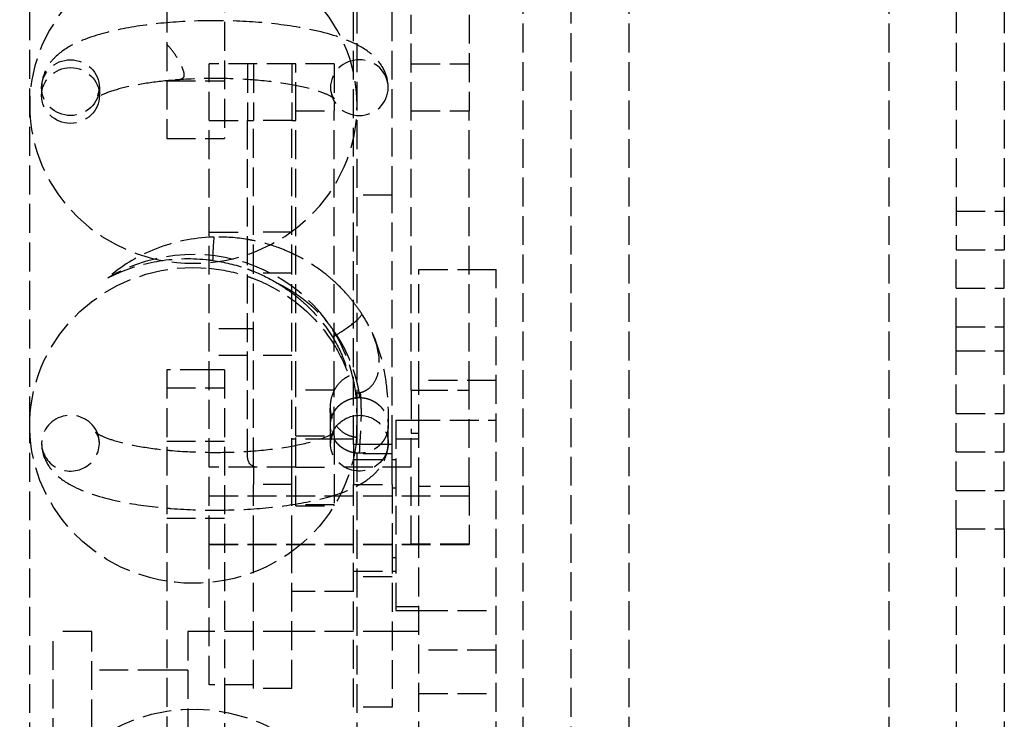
# Model space of a CAD drawing. Header units: millimetres. Extents: x -205 to 205, y -116 to 0.
# Tile 8 of 9: x 154 to 205, y -91 to -54. Entities that reach past the tile are written whole.
import ezdxf

# ---------------------------------------------------------------- set-up
doc = ezdxf.new("R2010")
doc.units = ezdxf.units.MM
doc.header["$LTSCALE"] = 10
doc.linetypes.add('ALLCAD_Strich', pattern=[0.2, 0.15, -0.05])
doc.layers.add('BESCH_KONT_sich_schn_ansi_2d', color=40, linetype='Continuous')

msp = doc.modelspace()

# ---------------------------------------------------------------- linework, layer by layer
at = {"layer": 'BESCH_KONT_sich_schn_ansi_2d', "linetype": 'ALLCAD_Strich', "extrusion": (0, 1, -2.22045e-16)}
for p, q in [((180, -26.458), (180, -116.458)), ((182.5, -116.458), (182.5, -26.458)), ((185.5, -26.458), (185.5, -116.458)), ((199, -26.458), (199, -116.458)), ((161.5, -27.43), (161.5, -60.428)), ((202.5, -33.458), (202.5, -66.208)), ((205, -33.458), (205, -66.208)), ((171.383, -74.984), (171.383, -35.52)), ((164.5, -36.377), (164.5, -60.428)), ((154.383, -75.33), (154.383, -50.77)), ((171.2, -63.371), (171.2, -53.364)), ((173.2, -63.371), (173.2, -53.364)), ((174.2, -59), (174.2, -54)), ((177.2, -54), (177.2, -59)), ((168.2, -56.556), (163.7, -56.556)), ((163.7, -59.5), (163.7, -56.556)), ((165.7, -56.556), (165.7, -59.5)), ((166, -56.556), (166, -59.5)), ((168, -56.556), (168, -59.5)), ((170.2, -56.556), (168.2, -56.556)), ((168.2, -59), (168.2, -56.556)), ((170.2, -56.556), (170.2, -59)), ((174.2, -56.556), (177.2, -56.556)), ((161.5, -57.428), (164.5, -57.428)), ((155, -57.79), (155, -58.198)), ((158, -57.79), (158, -58.198)), ((168.2, -59), (170.2, -59)), ((168.2, -73.5), (168.2, -59)), ((170.2, -73.5), (170.2, -59)), ((174.2, -59), (177.2, -59)), ((174.2, -73.5), (174.2, -59)), ((177.2, -73.5), (177.2, -59)), ((163.7, -59.5), (166, -59.5)), ((163.7, -77.5), (163.7, -59.5)), ((165.7, -77), (165.7, -59.5)), ((168, -59.5), (166, -59.5)), ((166, -67.431), (166, -59.5)), ((168, -59.5), (168.2, -59.5)), ((168, -67.431), (168, -59.5)), ((161.5, -60.428), (164.5, -60.428)), ((171.2, -76.3), (171.2, -63.371)), ((173.2, -63.371), (171.2, -63.371)), ((173.2, -76.3), (173.2, -63.371)), ((202.5, -64.208), (205, -64.208)), ((163.7, -65.3), (165.7, -65.3)), ((168, -65.3), (166, -65.3)), ((202.5, -70.208), (202.5, -66.208)), ((202.5, -66.208), (205, -66.208)), ((205, -70.208), (205, -66.208)), ((168, -67.431), (166, -67.431)), ((166, -77.458), (166, -67.431)), ((168, -77.5), (168, -67.431)), ((174.6, -67.24), (177.2, -67.24)), ((174.6, -73.5), (174.6, -67.24)), ((177.2, -67.24), (178.6, -67.24)), ((178.6, -92.206), (178.6, -67.24)), ((202.5, -68.208), (205, -68.208)), ((165.7, -70.316), (163.7, -70.316)), ((166, -70.316), (165.7, -70.316)), ((202.5, -71.458), (202.5, -70.208)), ((202.5, -70.208), (205, -70.208)), ((205, -71.458), (205, -70.208)), ((202.5, -76.708), (202.5, -71.458)), ((202.5, -71.458), (205, -71.458)), ((205, -76.708), (205, -71.458)), ((165.7, -71.7), (163.7, -71.7)), ((168, -71.7), (166, -71.7)), ((161.5, -72.439), (161.5, -92.412)), ((163.7, -72.439), (161.5, -72.439)), ((164.5, -72.439), (163.7, -72.439)), ((164.5, -72.439), (164.5, -88.801)), ((178.6, -73), (174.6, -73)), ((161.5, -73.381), (164.5, -73.381)), ((170.2, -73.5), (168.2, -73.5)), ((168.2, -75.864), (168.2, -73.5)), ((170.2, -75.864), (170.2, -73.5)), ((174.2, -73.5), (174.6, -73.5)), ((174.2, -73.5), (174.2, -75.74)), ((174.6, -75.74), (174.6, -73.5)), ((174.6, -73.5), (177.2, -73.5)), ((177.2, -78.5), (177.2, -73.5)), ((171.383, -98.259), (171.383, -74.984)), ((173.4, -75.05), (173.4, -77.5)), ((173.4, -75.05), (174.2, -75.05)), ((174.2, -75.05), (178.6, -75.05)), ((202.5, -74.708), (205, -74.708)), ((154.383, -98.259), (154.383, -75.33)), ((170, -76.253), (170, -75.33)), ((173, -76.253), (173, -75.33)), ((161.5, -76.15), (164.5, -76.15)), ((168.2, -76.05), (168, -76.05)), ((168.2, -79.456), (168.2, -75.864)), ((168.2, -75.864), (170.2, -75.864)), ((170.2, -76.05), (168.2, -76.05)), ((170.2, -75.864), (170.2, -79.456)), ((171.2, -76.05), (170.2, -76.05)), ((174.6, -76.045), (173.4, -76.045)), ((174.2, -81.5), (174.2, -75.74)), ((174.2, -75.74), (174.6, -75.74)), ((174.6, -78.5), (174.6, -75.74)), ((171.2, -76.3), (171.2, -77.5)), ((171.2, -76.3), (172.01, -76.3)), ((172.01, -76.3), (173.2, -76.3)), ((173.2, -77.5), (173.2, -76.3)), ((202.5, -76.708), (205, -76.708)), ((202.5, -80.708), (202.5, -76.708)), ((205, -80.708), (205, -76.708)), ((173.2, -76.8), (171.2, -76.8)), ((171.2, -77.1), (173.2, -77.1)), ((173.2, -77.1), (173.4, -77.1)), ((163.7, -81.5), (163.7, -77.5)), ((168.2, -77.5), (163.7, -77.5)), ((166, -77.458), (166, -77.5)), ((166, -77.5), (166, -78.4)), ((168, -78.4), (168, -77.5)), ((168.2, -77.5), (170.2, -77.5)), ((174.2, -77.5), (170.2, -77.5)), ((171.2, -77.5), (171.2, -78.4)), ((173.2, -78.4), (173.2, -77.5)), ((173.4, -77.5), (173.4, -81.513)), ((166, -81.513), (166, -78.4)), ((168, -78.4), (166, -78.4)), ((168, -81.513), (168, -78.4)), ((171.2, -81.513), (171.2, -78.4)), ((171.2, -78.4), (173.2, -78.4)), ((173.2, -78.4), (173.2, -81.513)), ((173.4, -78.584), (173.2, -78.584)), ((177.2, -78.5), (174.6, -78.5)), ((174.6, -81.513), (174.6, -78.5)), ((177.2, -78.5), (177.2, -81.5)), ((202.5, -78.708), (205, -78.708)), ((177.2, -79), (163.7, -79)), ((177.2, -79), (163.7, -79)), ((170.2, -79.456), (168.2, -79.456)), ((168.2, -79.5), (168.2, -79.456)), ((168.2, -79.5), (170.2, -79.5)), ((170.2, -79.5), (170.2, -79.456)), ((161.5, -80.15), (164.5, -80.15)), ((202.5, -80.708), (202.5, -116.458)), ((202.5, -80.708), (205, -80.708)), ((205, -80.708), (205, -116.458)), ((163.7, -81.513), (163.7, -81.5)), ((163.7, -81.5), (174.2, -81.5)), ((163.7, -88.801), (163.7, -81.513)), ((163.7, -81.513), (177.2, -81.513)), ((166, -89), (166, -81.513)), ((168, -89), (168, -81.513)), ((171.2, -89.97), (171.2, -81.513)), ((173.2, -81.513), (173.2, -89.97)), ((173.4, -81.513), (173.4, -84.95)), ((177.2, -81.5), (174.2, -81.5)), ((174.6, -92.206), (174.6, -81.513)), ((177.2, -81.5), (177.2, -81.513)), ((173.2, -82.194), (173.4, -82.194)), ((171.2, -82.9), (173.2, -82.9)), ((173.2, -83.2), (171.2, -83.2)), ((173.2, -82.9), (173.4, -82.9)), ((171.2, -83.95), (168, -83.95)), ((173.4, -84.733), (174.6, -84.733)), ((173.4, -84.95), (174.6, -84.95)), ((174.6, -84.95), (178.6, -84.95)), ((155.6, -98.029), (155.6, -86.037)), ((157.6, -86.037), (155.6, -86.037)), ((157.6, -95.069), (157.6, -86.037)), ((162.6, -86.037), (162.6, -98.037)), ((168, -86.037), (162.6, -86.037)), ((171.2, -86.037), (168, -86.037)), ((173.2, -86.037), (171.2, -86.037)), ((174.6, -86.037), (173.2, -86.037)), ((178.6, -87), (174.6, -87)), ((161.5, -88.037), (157.6, -88.037)), ((162.6, -88.037), (161.5, -88.037)), ((166, -88.801), (163.7, -88.801)), ((164.5, -88.801), (164.5, -92.412)), ((168, -89), (166, -89)), ((174.6, -89.252), (178.6, -89.252)), ((173.2, -89.97), (171.2, -89.97))]:
    msp.add_line(p, q, dxfattribs=at)
at = {"layer": 'BESCH_KONT_sich_schn_ansi_2d', "linetype": 'ALLCAD_Strich', "extrusion": (0, -2.22045e-16, -1)}
msp.add_arc((-166.2, -77), 0.5, 270, 0, dxfattribs=at)
for centre, major_axis, ratio, start_param, end_param in [((162.883, -58.713), (8.5, 0), 0.96462, -3.141592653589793, 3.141592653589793), ((164, -66.773), (0.028, 1.5), 0.066944, -1.564469, -0.619564), ((162.883, -75.33), (-8.5, 0), 0.96462, -1.407396, 1.667094), ((162.883, -75.33), (8.5, 0), 0.96462, -1.474499, -1.232964), ((162.883, -75.33), (8.5, 0), 0.96462, -1.232964, -1.195297), ((162.883, -75.33), (8.5, 0), 0.96462, -1.195297, -0.924754), ((162.883, -75.33), (8.5, 0), 0.96462, -0.924754, -0.894946), ((162.883, -75.33), (8.5, 0), 0.96462, -0.894946, -0.533849), ((162.883, -75.33), (8.5, 0), 0.96462, -0.533849, -0.317441), ((171.5, -76.253), (1.5, 0), 0.96462, -2.619278, -1.772154), ((171.5, -76.253), (1.5, 0), 0.96462, -1.772154, 0), ((171.5, -76.253), (1.5, 0), 0.96462, 0, 3.663907), ((162.883, -75.33), (8.5, 0), 0.96462, 0.074619, 1.734197), ((162.883, -98.259), (8.5, 0), 0.96462, -2.599813, 0.484682)]:
    msp.add_ellipse(centre, major_axis=major_axis, ratio=ratio, start_param=start_param, end_param=end_param, dxfattribs=at)
msp.add_ellipse((171.5, -57.79), major_axis=(1.5, 0), ratio=0.96462, dxfattribs=at)
at = {"layer": 'BESCH_KONT_sich_schn_ansi_2d', "linetype": 'ALLCAD_Strich'}
msp.add_ellipse((156.5, -57.79), major_axis=(1.5, 0), ratio=0.96462, dxfattribs=at)
for centre, major_axis, ratio, start_param, end_param in [((156.5, -58.198), (-1.5, 0), 0.96462, -3.141592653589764, 3.141592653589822), ((162.883, -74.658), (8.5, 0), 0.96463, 0.124519, 2.121762), ((170.361, -70.314), (1.267, 0.803), 0.156235, -0.950043, -0.1339), ((170.361, -70.314), (1.267, 0.803), 0.156235, -1.712686, -0.950043), ((170.361, -70.314), (1.267, 0.803), 0.156235, -1.866811, -1.796159), ((170.361, -70.314), (1.267, 0.803), 0.156235, -1.796159, -1.712686), ((156.5, -76.253), (1.5, 0), 0.96462, 0.342862, 3.141593), ((156.5, -76.253), (-1.5, 0), 0.96462, 0, 3.484455)]:
    msp.add_ellipse(centre, major_axis=major_axis, ratio=ratio, start_param=start_param, end_param=end_param, dxfattribs=at)
for points, knots in [([(173, -57.79), (173, -57.494), (172.931, -57.201), (172.693, -56.663), (172.516, -56.432), (172.016, -55.923), (171.671, -55.708), (170.599, -55.174), (169.775, -54.933), (168.04, -54.587), (167.176, -54.472), (165.41, -54.333), (164.514, -54.304), (162.74, -54.326), (161.864, -54.376), (160.192, -54.554), (159.399, -54.683), (157.922, -55.027), (157.254, -55.243), (156.324, -55.714), (156.003, -55.915), (155.541, -56.368), (155.382, -56.562), (155.104, -57.08), (155, -57.43), (155, -57.79)], [0, 0, 0, 0, 0.115997, 0.115997, 0.253326, 0.253326, 0.486969, 0.486969, 0.922617, 0.922617, 1.27982, 1.27982, 1.618584, 1.618584, 1.954276, 1.954276, 2.295685, 2.295685, 2.661361, 2.661361, 2.879031, 2.879031, 3.000828, 3.000828, 3.141593, 3.141593, 3.141593, 3.141593]), ([(161.5, -57.412), (161.622, -57.41), (161.733, -57.406), (161.952, -57.394), (162.068, -57.383), (162.232, -57.347), (162.287, -57.327), (162.365, -57.272), (162.388, -57.24), (162.415, -57.151), (162.411, -57.091), (162.377, -56.931), (162.333, -56.813), (162.188, -56.497), (162.081, -56.299), (161.818, -55.898), (161.671, -55.709), (161.5, -55.538)], [0.3958132, 0.3958132, 0.3958132, 0.3958132, 0.4267867, 0.4267867, 0.4641373, 0.4641373, 0.4903552, 0.4903552, 0.5145505, 0.5145505, 0.5462019, 0.5462019, 0.5906843, 0.5906843, 0.6449867, 0.6449867, 0.6959181, 0.6959181, 0.6959181, 0.6959181]), ([(161.5, -57.433), (160.97, -57.485), (160.469, -57.555), (159.562, -57.719), (159.156, -57.815), (158.48, -58.016), (158.21, -58.122), (157.881, -58.287), (157.802, -58.353), (157.809, -58.346), (157.857, -58.304), (157.957, -58.096), (158, -57.946), (158, -57.79)], [1.93172, 1.93172, 1.93172, 1.93172, 2.173694, 2.173694, 2.415669, 2.415669, 2.657644, 2.657644, 2.866749, 2.866749, 3.015582, 3.015582, 3.141593, 3.141593, 3.141593, 3.141593]), ([(170, -57.79), (170, -58.019), (170.094, -58.217), (170.19, -58.352), (170.206, -58.358), (170.158, -58.32), (170.083, -58.269), (169.814, -58.134), (169.591, -58.044), (168.977, -57.849), (168.559, -57.745), (167.557, -57.556), (166.959, -57.474), (165.66, -57.355), (164.954, -57.32), (163.524, -57.307), (162.8, -57.33), (162.049, -57.385), (161.988, -57.389), (161.928, -57.394)], [6.283185, 6.283185, 6.283185, 6.283185, 6.467987, 6.467987, 6.606246, 6.606246, 6.767189, 6.767189, 6.976311, 6.976311, 7.233066, 7.233066, 7.519588, 7.519588, 7.819655, 7.819655, 8.123829, 8.123829, 8.150691, 8.150691, 8.150691, 8.150691]), ([(163.7, -65.561), (162.693, -65.615), (161.702, -65.839), (159.916, -66.58), (159.124, -67.069), (158.433, -67.672)], [-4.941733, -4.941733, -4.941733, -4.941733, -4.146501, -4.146501, -3.410781, -3.410781, -3.410781, -3.410781]), ([(168, -66.394), (167.768, -66.285), (167.531, -66.187), (166.87, -65.944), (166.438, -65.822), (166, -65.732)], [-4.178942, -4.178942, -4.178942, -4.178942, -3.405009, -3.405009, -2.055795, -2.055795, -2.055795, -2.055795]), ([(158.433, -67.672), (158.561, -67.606), (158.697, -67.54), (159.554, -67.153), (160.329, -66.915), (161.979, -66.65), (162.842, -66.631), (163.7, -66.735)], [1.182457, 1.182457, 1.182457, 1.182457, 1.480384, 1.480384, 2.96446, 2.96446, 4.501221, 4.501221, 4.501221, 4.501221]), ([(163.9, -66.761), (164.488, -66.846), (165.069, -66.988), (165.654, -67.194), (165.677, -67.202), (165.7, -67.21)], [0, 0, 0, 0, 1.78806, 1.78806, 1.861605, 1.861605, 1.861605, 1.861605]), ([(170.2, -67.857), (170.056, -67.725), (169.907, -67.599), (169.272, -67.096), (168.752, -66.765), (168.2, -66.49)], [-6.865178, -6.865178, -6.865178, -6.865178, -6.269597, -6.269597, -4.403068, -4.403068, -4.403068, -4.403068]), ([(167.24, -67.939), (167.267, -67.952), (167.294, -67.966), (167.32, -67.979), (167.342, -67.99), (167.364, -68.001), (167.385, -68.012), (167.439, -68.039), (167.492, -68.067), (167.546, -68.095), (167.599, -68.124), (167.651, -68.153), (167.704, -68.183), (167.725, -68.195), (167.746, -68.207), (167.767, -68.219), (167.798, -68.237), (167.829, -68.256), (167.86, -68.274), (167.907, -68.303), (167.954, -68.331), (168, -68.36)], [0.4548251, 0.4548251, 0.4548251, 0.4548251, 0.4666714, 0.4666714, 0.4666714, 0.4761905, 0.4761905, 0.4761905, 0.5, 0.5, 0.5, 0.5238095, 0.5238095, 0.5238095, 0.5333286, 0.5333286, 0.5333286, 0.547619, 0.547619, 0.547619, 0.5692654, 0.5692654, 0.5692654, 0.5692654]), ([(171.2, -68.935), (171.067, -68.764), (170.927, -68.598), (170.597, -68.235), (170.403, -68.041), (170.2, -67.857)], [-8.36652, -8.36652, -8.36652, -8.36652, -7.701463, -7.701463, -6.865178, -6.865178, -6.865178, -6.865178]), ([(168, -68.36), (168.005, -68.363), (168.009, -68.366), (168.014, -68.369), (168.065, -68.401), (168.115, -68.434), (168.165, -68.468), (168.175, -68.474), (168.185, -68.481), (168.195, -68.488), (168.197, -68.489), (168.198, -68.49), (168.2, -68.491)], [0.56926542, 0.56926542, 0.56926542, 0.56926542, 0.57142857, 0.57142857, 0.57142857, 0.5952381, 0.5952381, 0.5952381, 0.59998633, 0.59998633, 0.59998633, 0.60071533, 0.60071533, 0.60071533, 0.60071533]), ([(168.2, -68.491), (168.238, -68.517), (168.277, -68.543), (168.315, -68.57), (168.364, -68.604), (168.413, -68.639), (168.461, -68.675), (168.51, -68.711), (168.558, -68.747), (168.605, -68.784), (168.653, -68.82), (168.7, -68.858), (168.747, -68.896), (168.793, -68.934), (168.84, -68.972), (168.885, -69.011), (168.922, -69.042), (168.958, -69.074), (168.994, -69.105), (169.003, -69.113), (169.012, -69.121), (169.021, -69.13), (169.066, -69.17), (169.11, -69.21), (169.154, -69.251), (169.198, -69.292), (169.241, -69.334), (169.284, -69.376), (169.309, -69.401), (169.335, -69.426), (169.36, -69.452), (169.377, -69.469), (169.394, -69.486), (169.411, -69.503), (169.452, -69.547), (169.494, -69.59), (169.534, -69.634), (169.575, -69.678), (169.615, -69.723), (169.655, -69.767), (169.67, -69.785), (169.686, -69.803), (169.702, -69.821), (169.725, -69.849), (169.749, -69.876), (169.772, -69.904), (169.81, -69.949), (169.848, -69.996), (169.886, -70.042), (169.923, -70.089), (169.96, -70.136), (169.996, -70.184), (170.003, -70.193), (170.01, -70.203), (170.017, -70.212), (170.046, -70.251), (170.075, -70.289), (170.103, -70.328), (170.136, -70.373), (170.168, -70.419), (170.2, -70.465)], [0.6007153, 0.6007153, 0.6007153, 0.6007153, 0.6190476, 0.6190476, 0.6190476, 0.6428571, 0.6428571, 0.6428571, 0.6666667, 0.6666667, 0.6666667, 0.6904762, 0.6904762, 0.6904762, 0.7142857, 0.7142857, 0.7142857, 0.7333073, 0.7333073, 0.7333073, 0.7380952, 0.7380952, 0.7380952, 0.7619048, 0.7619048, 0.7619048, 0.7857143, 0.7857143, 0.7857143, 0.7999727, 0.7999727, 0.7999727, 0.8095238, 0.8095238, 0.8095238, 0.8333333, 0.8333333, 0.8333333, 0.8571429, 0.8571429, 0.8571429, 0.8666425, 0.8666425, 0.8666425, 0.8809524, 0.8809524, 0.8809524, 0.9047619, 0.9047619, 0.9047619, 0.9285714, 0.9285714, 0.9285714, 0.9333178, 0.9333178, 0.9333178, 0.952381, 0.952381, 0.952381, 0.974767, 0.974767, 0.974767, 0.974767]), ([(168.2, -68.604), (168.422, -68.78), (168.634, -68.967), (169.325, -69.637), (169.752, -70.165), (170.111, -70.737)], [1.174463, 1.174463, 1.174463, 1.174463, 2.029897, 2.029897, 4.082008, 4.082008, 4.082008, 4.082008]), ([(171.634, -69.545), (171.507, -69.349), (171.373, -69.159), (171.22, -68.961), (171.21, -68.948), (171.2, -68.935)], [-9.1331146, -9.1331146, -9.1331146, -9.1331146, -8.4172778, -8.4172778, -8.3665205, -8.3665205, -8.3665205, -8.3665205]), ([(171.546, -73.62), (171.635, -73.603), (171.72, -73.573), (171.889, -73.49), (171.97, -73.435), (172.168, -73.259), (172.275, -73.117), (172.457, -72.74), (172.52, -72.493), (172.555, -71.854), (172.502, -71.408), (172.142, -70.409), (171.899, -69.955), (171.634, -69.545)], [-7.188668, -7.188668, -7.188668, -7.188668, -6.556993, -6.556993, -5.862976, -5.862976, -4.682772, -4.682772, -3.266363, -3.266363, -1.505044, -1.505044, -0.00008, -0.00008, -0.00008, -0.00008]), ([(170.2, -70.465), (170.202, -70.468), (170.204, -70.471), (170.206, -70.474), (170.24, -70.523), (170.273, -70.573), (170.306, -70.623)], [0.974767, 0.974767, 0.974767, 0.974767, 0.97619048, 0.97619048, 0.97619048, 1, 1, 1, 1]), ([(172.151, -70.483), (172.392, -71.018), (172.577, -71.586), (172.83, -72.672), (172.905, -73.206), (172.983, -74.109), (172.994, -74.5), (173.001, -75.034), (173, -75.216), (173, -75.33)], [0, 0, 0, 0, 1.760191, 1.760191, 3.491851, 3.491851, 5.092467, 5.092467, 6.390548, 6.390548, 6.390548, 6.390548]), ([(170.2, -70.883), (170.345, -71.13), (170.474, -71.389), (170.724, -71.98), (170.832, -72.305), (170.93, -72.661), (170.944, -72.716), (170.958, -72.771)], [0.172765, 0.172765, 0.172765, 0.172765, 1.038023, 1.038023, 2.135858, 2.135858, 2.344132, 2.344132, 2.344132, 2.344132]), ([(170.306, -70.623), (170.322, -70.647), (170.338, -70.672), (170.354, -70.696), (170.37, -70.721), (170.385, -70.746), (170.401, -70.77), (170.407, -70.78), (170.413, -70.789), (170.418, -70.799), (170.428, -70.814), (170.438, -70.83), (170.447, -70.846), (170.463, -70.871), (170.478, -70.896), (170.493, -70.922), (170.504, -70.941), (170.516, -70.96), (170.527, -70.98), (170.53, -70.986), (170.534, -70.992), (170.538, -70.999), (170.553, -71.025), (170.567, -71.05), (170.582, -71.076), (170.596, -71.102), (170.611, -71.128), (170.625, -71.155), (170.627, -71.158), (170.629, -71.162), (170.63, -71.165), (170.643, -71.188), (170.655, -71.211), (170.667, -71.233), (170.681, -71.26), (170.695, -71.286), (170.708, -71.313), (170.715, -71.327), (170.722, -71.34), (170.729, -71.354), (170.736, -71.367), (170.742, -71.38), (170.748, -71.393), (170.762, -71.42), (170.775, -71.446), (170.788, -71.473), (170.801, -71.5), (170.814, -71.527), (170.826, -71.554), (170.839, -71.581), (170.851, -71.608), (170.864, -71.635), (170.876, -71.662), (170.888, -71.689), (170.9, -71.716), (170.904, -71.725), (170.908, -71.734), (170.912, -71.743), (170.92, -71.761), (170.927, -71.779), (170.935, -71.797), (170.947, -71.824), (170.958, -71.851), (170.969, -71.878), (170.978, -71.898), (170.986, -71.918), (170.994, -71.939), (170.997, -71.945), (171, -71.952), (171.003, -71.959), (171.013, -71.986), (171.024, -72.013), (171.035, -72.039), (171.045, -72.066), (171.055, -72.093), (171.065, -72.12), (171.067, -72.125), (171.069, -72.13), (171.071, -72.135), (171.079, -72.156), (171.087, -72.178), (171.095, -72.199), (171.105, -72.226), (171.115, -72.252), (171.124, -72.278), (171.13, -72.295), (171.136, -72.312), (171.142, -72.329), (171.145, -72.338), (171.148, -72.347), (171.151, -72.357), (171.16, -72.383), (171.169, -72.409), (171.178, -72.434), (171.185, -72.457), (171.193, -72.479), (171.2, -72.502)], [0.00001, 0.00001, 0.00001, 0.00001, 0.02, 0.02, 0.02, 0.04, 0.04, 0.04, 0.0475519, 0.0475519, 0.0475519, 0.06, 0.06, 0.06, 0.08, 0.08, 0.08, 0.0950545, 0.0950545, 0.0950545, 0.1, 0.1, 0.1, 0.12, 0.12, 0.12, 0.14, 0.14, 0.14, 0.1426682, 0.1426682, 0.1426682, 0.16, 0.16, 0.16, 0.18, 0.18, 0.18, 0.1903921, 0.1903921, 0.1903921, 0.2, 0.2, 0.2, 0.22, 0.22, 0.22, 0.24, 0.24, 0.24, 0.26, 0.26, 0.26, 0.28, 0.28, 0.28, 0.286574, 0.286574, 0.286574, 0.3, 0.3, 0.3, 0.32, 0.32, 0.32, 0.3350308, 0.3350308, 0.3350308, 0.34, 0.34, 0.34, 0.36, 0.36, 0.36, 0.38, 0.38, 0.38, 0.3837503, 0.3837503, 0.3837503, 0.4, 0.4, 0.4, 0.42, 0.42, 0.42, 0.4327766, 0.4327766, 0.4327766, 0.44, 0.44, 0.44, 0.46, 0.46, 0.46, 0.4775185, 0.4775185, 0.4775185, 0.4775185]), ([(171.2, -72.502), (171.201, -72.505), (171.202, -72.508), (171.203, -72.511), (171.204, -72.514), (171.205, -72.516), (171.206, -72.519), (171.213, -72.542), (171.22, -72.564), (171.227, -72.587), (171.235, -72.612), (171.243, -72.636), (171.25, -72.661), (171.255, -72.676), (171.259, -72.69), (171.263, -72.705), (171.266, -72.715), (171.269, -72.724), (171.272, -72.734), (171.279, -72.758), (171.286, -72.782), (171.293, -72.806), (171.299, -72.829), (171.306, -72.853), (171.312, -72.876), (171.313, -72.879), (171.314, -72.881), (171.314, -72.884), (171.32, -72.904), (171.326, -72.925), (171.331, -72.945), (171.337, -72.967), (171.343, -72.99), (171.348, -73.012), (171.352, -73.026), (171.356, -73.04), (171.359, -73.054), (171.361, -73.062), (171.363, -73.069), (171.365, -73.077), (171.37, -73.098), (171.375, -73.119), (171.38, -73.14), (171.385, -73.161), (171.39, -73.182), (171.394, -73.202), (171.395, -73.206), (171.396, -73.21), (171.397, -73.214), (171.401, -73.23), (171.404, -73.246), (171.408, -73.261), (171.412, -73.281), (171.416, -73.3), (171.42, -73.319), (171.423, -73.334), (171.426, -73.348), (171.429, -73.363), (171.43, -73.367), (171.431, -73.37), (171.431, -73.374), (171.435, -73.392), (171.439, -73.41), (171.442, -73.427), (171.445, -73.444), (171.448, -73.461), (171.451, -73.478), (171.453, -73.485), (171.454, -73.492), (171.455, -73.498), (171.457, -73.508), (171.458, -73.517), (171.46, -73.527), (171.463, -73.543), (171.465, -73.558), (171.468, -73.573), (171.47, -73.588), (171.472, -73.603), (171.475, -73.617), (171.477, -73.632), (171.479, -73.645), (171.481, -73.659), (171.482, -73.672), (171.484, -73.686), (171.486, -73.698), (171.487, -73.707), (171.488, -73.716), (171.489, -73.724), (171.489, -73.728), (171.49, -73.731), (171.49, -73.735), (171.491, -73.747), (171.493, -73.759), (171.494, -73.77), (171.495, -73.781), (171.496, -73.791), (171.496, -73.802), (171.497, -73.805), (171.497, -73.809), (171.497, -73.812), (171.498, -73.819), (171.498, -73.825), (171.498, -73.831), (171.499, -73.841), (171.499, -73.85), (171.5, -73.858), (171.5, -73.867), (171.5, -73.875), (171.5, -73.883)], [0.4775185, 0.4775185, 0.4775185, 0.4775185, 0.48, 0.48, 0.48, 0.4821796, 0.4821796, 0.4821796, 0.5, 0.5, 0.5, 0.52, 0.52, 0.52, 0.5319897, 0.5319897, 0.5319897, 0.54, 0.54, 0.54, 0.56, 0.56, 0.56, 0.58, 0.58, 0.58, 0.5822437, 0.5822437, 0.5822437, 0.6, 0.6, 0.6, 0.62, 0.62, 0.62, 0.632978, 0.632978, 0.632978, 0.64, 0.64, 0.64, 0.66, 0.66, 0.66, 0.68, 0.68, 0.68, 0.6842162, 0.6842162, 0.6842162, 0.7, 0.7, 0.7, 0.72, 0.72, 0.72, 0.7359661, 0.7359661, 0.7359661, 0.74, 0.74, 0.74, 0.76, 0.76, 0.76, 0.78, 0.78, 0.78, 0.7881869, 0.7881869, 0.7881869, 0.8, 0.8, 0.8, 0.82, 0.82, 0.82, 0.84, 0.84, 0.84, 0.86, 0.86, 0.86, 0.88, 0.88, 0.88, 0.8938127, 0.8938127, 0.8938127, 0.9, 0.9, 0.9, 0.92, 0.92, 0.92, 0.94, 0.94, 0.94, 0.9469809, 0.9469809, 0.9469809, 0.96, 0.96, 0.96, 0.98, 0.98, 0.98, 1, 1, 1, 1]), ([(170.958, -72.771), (170.914, -72.79), (170.87, -72.811), (170.678, -72.919), (170.547, -73.032), (170.344, -73.265), (170.265, -73.382), (170.2, -73.505)], [0.316084, 0.316084, 0.316084, 0.316084, 0.462995, 0.462995, 0.982788, 0.982788, 1.410169, 1.410169, 1.410169, 1.410169]), ([(170.2, -73.505), (170.162, -73.578), (170.129, -73.653), (170.017, -73.958), (169.977, -74.202), (169.998, -74.667), (170.051, -74.886), (170.237, -75.272), (170.36, -75.438), (170.645, -75.689), (170.793, -75.781), (171.084, -75.896), (171.22, -75.928), (171.359, -75.941)], [1.410169, 1.410169, 1.410169, 1.410169, 1.660463, 1.660463, 2.412119, 2.412119, 3.101138, 3.101138, 3.730221, 3.730221, 4.254698, 4.254698, 4.673453, 4.673453, 4.673453, 4.673453]), ([(171.359, -75.941), (171.362, -75.874), (171.365, -75.803), (171.385, -75.26), (171.397, -74.679), (171.341, -73.895), (171.33, -73.768), (171.317, -73.64)], [2.001238, 2.001238, 2.001238, 2.001238, 2.366026, 2.366026, 4.685979, 4.685979, 5.124616, 5.124616, 5.124616, 5.124616]), ([(171.546, -73.62), (171.549, -73.662), (171.553, -73.704), (171.556, -73.745), (171.559, -73.788), (171.562, -73.831), (171.565, -73.873), (171.568, -73.915), (171.57, -73.958), (171.572, -74), (171.575, -74.042), (171.577, -74.084), (171.578, -74.125), (171.58, -74.167), (171.582, -74.209), (171.583, -74.25), (171.584, -74.291), (171.586, -74.332), (171.586, -74.373), (171.587, -74.376), (171.587, -74.38), (171.587, -74.384), (171.587, -74.421), (171.588, -74.458), (171.589, -74.494), (171.589, -74.534), (171.589, -74.574), (171.59, -74.614), (171.59, -74.653), (171.59, -74.693), (171.59, -74.732), (171.59, -74.739), (171.59, -74.747), (171.589, -74.754), (171.589, -74.785), (171.589, -74.817), (171.589, -74.848), (171.588, -74.886), (171.588, -74.924), (171.587, -74.961), (171.586, -74.999), (171.585, -75.036), (171.584, -75.073), (171.584, -75.083), (171.584, -75.094), (171.583, -75.104), (171.583, -75.13), (171.582, -75.156), (171.581, -75.182), (171.58, -75.218), (171.578, -75.254), (171.577, -75.289), (171.576, -75.324), (171.574, -75.359), (171.573, -75.393), (171.572, -75.406), (171.572, -75.419), (171.571, -75.431), (171.57, -75.453), (171.569, -75.474), (171.568, -75.495), (171.566, -75.528), (171.565, -75.561), (171.563, -75.593), (171.561, -75.626), (171.56, -75.658), (171.558, -75.689), (171.557, -75.704), (171.556, -75.718), (171.555, -75.732), (171.554, -75.749), (171.553, -75.766), (171.552, -75.782), (171.551, -75.812), (171.549, -75.842), (171.547, -75.872), (171.545, -75.901), (171.543, -75.93), (171.542, -75.958), (171.541, -75.974), (171.54, -75.99), (171.539, -76.005), (171.538, -76.018), (171.537, -76.03), (171.536, -76.042), (171.535, -76.069), (171.533, -76.096), (171.531, -76.122), (171.529, -76.148), (171.528, -76.174), (171.526, -76.199), (171.525, -76.216), (171.524, -76.232), (171.523, -76.248), (171.523, -76.256), (171.522, -76.264), (171.522, -76.272), (171.52, -76.296), (171.519, -76.32), (171.517, -76.343), (171.516, -76.365), (171.515, -76.388), (171.513, -76.409), (171.512, -76.426), (171.512, -76.442), (171.511, -76.459), (171.51, -76.463), (171.51, -76.468), (171.51, -76.472), (171.509, -76.493), (171.508, -76.513), (171.507, -76.532), (171.506, -76.551), (171.505, -76.57), (171.505, -76.588), (171.504, -76.604), (171.503, -76.62), (171.503, -76.635), (171.503, -76.637), (171.503, -76.639), (171.503, -76.641), (171.502, -76.658), (171.502, -76.674), (171.501, -76.69), (171.501, -76.706), (171.5, -76.721), (171.5, -76.735), (171.5, -76.75), (171.5, -76.764), (171.5, -76.777)], [0.4607642, 0.4607642, 0.4607642, 0.4607642, 0.4761905, 0.4761905, 0.4761905, 0.4920635, 0.4920635, 0.4920635, 0.5079365, 0.5079365, 0.5079365, 0.5238095, 0.5238095, 0.5238095, 0.5396825, 0.5396825, 0.5396825, 0.5555556, 0.5555556, 0.5555556, 0.5570065, 0.5570065, 0.5570065, 0.5714286, 0.5714286, 0.5714286, 0.5873016, 0.5873016, 0.5873016, 0.6031746, 0.6031746, 0.6031746, 0.6061964, 0.6061964, 0.6061964, 0.6190476, 0.6190476, 0.6190476, 0.6349206, 0.6349206, 0.6349206, 0.6507937, 0.6507937, 0.6507937, 0.655268, 0.655268, 0.655268, 0.6666667, 0.6666667, 0.6666667, 0.6825397, 0.6825397, 0.6825397, 0.6984127, 0.6984127, 0.6984127, 0.7043056, 0.7043056, 0.7043056, 0.7142857, 0.7142857, 0.7142857, 0.7301587, 0.7301587, 0.7301587, 0.7460317, 0.7460317, 0.7460317, 0.7533814, 0.7533814, 0.7533814, 0.7619048, 0.7619048, 0.7619048, 0.7777778, 0.7777778, 0.7777778, 0.7936508, 0.7936508, 0.7936508, 0.8025435, 0.8025435, 0.8025435, 0.8095238, 0.8095238, 0.8095238, 0.8253968, 0.8253968, 0.8253968, 0.8412698, 0.8412698, 0.8412698, 0.8518113, 0.8518113, 0.8518113, 0.8571429, 0.8571429, 0.8571429, 0.8730159, 0.8730159, 0.8730159, 0.8888889, 0.8888889, 0.8888889, 0.9011804, 0.9011804, 0.9011804, 0.9047619, 0.9047619, 0.9047619, 0.9206349, 0.9206349, 0.9206349, 0.9365079, 0.9365079, 0.9365079, 0.9506113, 0.9506113, 0.9506113, 0.952381, 0.952381, 0.952381, 0.968254, 0.968254, 0.968254, 0.984127, 0.984127, 0.984127, 1, 1, 1, 1]), ([(170.2, -74.608), (170.203, -74.603), (170.207, -74.597), (170.21, -74.592), (170.219, -74.577), (170.228, -74.562), (170.238, -74.548), (170.248, -74.533), (170.258, -74.519), (170.268, -74.505), (170.278, -74.491), (170.288, -74.477), (170.299, -74.463), (170.31, -74.449), (170.321, -74.436), (170.332, -74.422), (170.343, -74.409), (170.355, -74.396), (170.366, -74.383), (170.378, -74.37), (170.39, -74.357), (170.402, -74.344), (170.414, -74.332), (170.427, -74.319), (170.439, -74.307), (170.452, -74.295), (170.465, -74.283), (170.478, -74.271), (170.491, -74.259), (170.504, -74.248), (170.518, -74.237), (170.531, -74.225), (170.545, -74.214), (170.559, -74.204), (170.573, -74.193), (170.587, -74.182), (170.601, -74.172), (170.615, -74.162), (170.63, -74.151), (170.645, -74.142), (170.659, -74.132), (170.674, -74.122), (170.689, -74.113), (170.704, -74.104), (170.719, -74.095), (170.735, -74.086), (170.75, -74.077), (170.765, -74.068), (170.781, -74.06), (170.797, -74.052), (170.813, -74.044), (170.829, -74.036), (170.845, -74.029), (170.861, -74.021), (170.877, -74.014), (170.893, -74.007), (170.909, -74), (170.926, -73.993), (170.942, -73.987), (170.959, -73.98), (170.976, -73.974), (170.993, -73.968), (171.009, -73.963), (171.026, -73.957), (171.043, -73.952), (171.06, -73.947), (171.077, -73.942), (171.095, -73.937), (171.112, -73.932), (171.129, -73.928), (171.146, -73.924), (171.164, -73.92), (171.181, -73.916), (171.187, -73.915), (171.194, -73.914), (171.2, -73.912)], [0.3325159, 0.3325159, 0.3325159, 0.3325159, 0.3409091, 0.3409091, 0.3409091, 0.3636364, 0.3636364, 0.3636364, 0.3863636, 0.3863636, 0.3863636, 0.4090909, 0.4090909, 0.4090909, 0.4318182, 0.4318182, 0.4318182, 0.4545455, 0.4545455, 0.4545455, 0.4772727, 0.4772727, 0.4772727, 0.5, 0.5, 0.5, 0.5227273, 0.5227273, 0.5227273, 0.5454545, 0.5454545, 0.5454545, 0.5681818, 0.5681818, 0.5681818, 0.5909091, 0.5909091, 0.5909091, 0.6136364, 0.6136364, 0.6136364, 0.6363636, 0.6363636, 0.6363636, 0.6590909, 0.6590909, 0.6590909, 0.6818182, 0.6818182, 0.6818182, 0.7045455, 0.7045455, 0.7045455, 0.7272727, 0.7272727, 0.7272727, 0.75, 0.75, 0.75, 0.7727273, 0.7727273, 0.7727273, 0.7954545, 0.7954545, 0.7954545, 0.8181818, 0.8181818, 0.8181818, 0.8409091, 0.8409091, 0.8409091, 0.8636364, 0.8636364, 0.8636364, 0.8718116, 0.8718116, 0.8718116, 0.8718116]), ([(171.2, -73.912), (171.211, -73.91), (171.222, -73.908), (171.234, -73.906), (171.251, -73.903), (171.269, -73.9), (171.287, -73.898), (171.304, -73.896), (171.322, -73.893), (171.34, -73.892), (171.357, -73.89), (171.375, -73.888), (171.393, -73.887), (171.411, -73.886), (171.429, -73.885), (171.446, -73.884), (171.464, -73.884), (171.482, -73.883), (171.5, -73.883)], [0.8718116, 0.8718116, 0.8718116, 0.8718116, 0.8863636, 0.8863636, 0.8863636, 0.9090909, 0.9090909, 0.9090909, 0.9318182, 0.9318182, 0.9318182, 0.9545455, 0.9545455, 0.9545455, 0.9772727, 0.9772727, 0.9772727, 1, 1, 1, 1]), ([(171.5, -73.883), (171.518, -73.883), (171.536, -73.884), (171.554, -73.884), (171.571, -73.885), (171.589, -73.886), (171.607, -73.887), (171.625, -73.888), (171.643, -73.89), (171.66, -73.892), (171.678, -73.893), (171.696, -73.896), (171.713, -73.898), (171.731, -73.9), (171.749, -73.903), (171.766, -73.906), (171.784, -73.909), (171.801, -73.913), (171.819, -73.916), (171.836, -73.92), (171.854, -73.924), (171.871, -73.928), (171.888, -73.932), (171.905, -73.937), (171.923, -73.942), (171.94, -73.947), (171.957, -73.952), (171.974, -73.957), (171.991, -73.963), (172.007, -73.968), (172.024, -73.974), (172.041, -73.98), (172.058, -73.987), (172.074, -73.993), (172.091, -74), (172.107, -74.007), (172.123, -74.014), (172.139, -74.021), (172.155, -74.029), (172.171, -74.036), (172.187, -74.044), (172.203, -74.052), (172.219, -74.06), (172.235, -74.068), (172.25, -74.077), (172.265, -74.086), (172.281, -74.095), (172.296, -74.104), (172.311, -74.113), (172.326, -74.122), (172.341, -74.132), (172.355, -74.142), (172.37, -74.151), (172.385, -74.162), (172.399, -74.172), (172.413, -74.182), (172.427, -74.193), (172.441, -74.204), (172.455, -74.214), (172.469, -74.225), (172.482, -74.237), (172.496, -74.248), (172.509, -74.259), (172.522, -74.271), (172.535, -74.283), (172.548, -74.295), (172.561, -74.307), (172.573, -74.319), (172.586, -74.332), (172.598, -74.344), (172.61, -74.357), (172.622, -74.37), (172.634, -74.383), (172.645, -74.396), (172.657, -74.409), (172.668, -74.422), (172.679, -74.436), (172.69, -74.449), (172.701, -74.463), (172.712, -74.477), (172.722, -74.491), (172.732, -74.505), (172.742, -74.519), (172.752, -74.533), (172.762, -74.548), (172.772, -74.562), (172.781, -74.577), (172.79, -74.592), (172.799, -74.607), (172.808, -74.622), (172.817, -74.637), (172.825, -74.652), (172.833, -74.667), (172.841, -74.683), (172.849, -74.698), (172.857, -74.713), (172.864, -74.729), (172.872, -74.745), (172.879, -74.761), (172.886, -74.776), (172.893, -74.792), (172.899, -74.808), (172.905, -74.825), (172.912, -74.841), (172.918, -74.857), (172.923, -74.873), (172.929, -74.89), (172.934, -74.906), (172.939, -74.923), (172.944, -74.939), (172.949, -74.956), (172.953, -74.972), (172.958, -74.989), (172.962, -75.006), (172.966, -75.023), (172.97, -75.039), (172.973, -75.056), (172.976, -75.073), (172.979, -75.09), (172.982, -75.107), (172.985, -75.124), (172.987, -75.141), (172.989, -75.158), (172.991, -75.176), (172.993, -75.193), (172.995, -75.21), (172.996, -75.227), (172.997, -75.244), (172.998, -75.261), (172.999, -75.279), (172.999, -75.285), (172.999, -75.29), (173, -75.296), (173, -75.308), (173, -75.319), (173, -75.33)], [0, 0, 0, 0, 0.022727, 0.022727, 0.022727, 0.045455, 0.045455, 0.045455, 0.068182, 0.068182, 0.068182, 0.090909, 0.090909, 0.090909, 0.113636, 0.113636, 0.113636, 0.136364, 0.136364, 0.136364, 0.159091, 0.159091, 0.159091, 0.181818, 0.181818, 0.181818, 0.204545, 0.204545, 0.204545, 0.227273, 0.227273, 0.227273, 0.25, 0.25, 0.25, 0.272727, 0.272727, 0.272727, 0.295455, 0.295455, 0.295455, 0.318182, 0.318182, 0.318182, 0.340909, 0.340909, 0.340909, 0.363636, 0.363636, 0.363636, 0.386364, 0.386364, 0.386364, 0.409091, 0.409091, 0.409091, 0.431818, 0.431818, 0.431818, 0.454545, 0.454545, 0.454545, 0.477273, 0.477273, 0.477273, 0.5, 0.5, 0.5, 0.522727, 0.522727, 0.522727, 0.545455, 0.545455, 0.545455, 0.568182, 0.568182, 0.568182, 0.590909, 0.590909, 0.590909, 0.613636, 0.613636, 0.613636, 0.636364, 0.636364, 0.636364, 0.659091, 0.659091, 0.659091, 0.681818, 0.681818, 0.681818, 0.704545, 0.704545, 0.704545, 0.727273, 0.727273, 0.727273, 0.75, 0.75, 0.75, 0.772727, 0.772727, 0.772727, 0.795455, 0.795455, 0.795455, 0.818182, 0.818182, 0.818182, 0.840909, 0.840909, 0.840909, 0.863636, 0.863636, 0.863636, 0.886364, 0.886364, 0.886364, 0.909091, 0.909091, 0.909091, 0.931818, 0.931818, 0.931818, 0.954545, 0.954545, 0.954545, 0.977273, 0.977273, 0.977273, 0.985163, 0.985163, 0.985163, 1, 1, 1, 1]), ([(170, -75.33), (170, -75.184), (170.002, -74.947), (169.993, -74.574), (169.99, -74.506), (169.988, -74.435)], [0.000435, 0.000435, 0.000435, 0.000435, 1.648804, 1.648804, 1.996847, 1.996847, 1.996847, 1.996847]), ([(170, -75.33), (170, -75.32), (170, -75.31), (170, -75.3), (170, -75.293), (170.001, -75.286), (170.001, -75.279), (170.002, -75.261), (170.003, -75.244), (170.004, -75.227), (170.005, -75.21), (170.007, -75.193), (170.009, -75.176), (170.011, -75.158), (170.013, -75.141), (170.015, -75.124), (170.018, -75.107), (170.021, -75.09), (170.024, -75.073), (170.027, -75.056), (170.03, -75.039), (170.034, -75.023), (170.038, -75.006), (170.042, -74.989), (170.047, -74.972), (170.051, -74.956), (170.056, -74.939), (170.061, -74.923), (170.066, -74.906), (170.071, -74.89), (170.077, -74.873), (170.082, -74.857), (170.088, -74.841), (170.095, -74.825), (170.101, -74.808), (170.107, -74.792), (170.114, -74.776), (170.121, -74.761), (170.128, -74.745), (170.136, -74.729), (170.143, -74.713), (170.151, -74.698), (170.159, -74.683), (170.167, -74.667), (170.175, -74.652), (170.183, -74.637), (170.189, -74.627), (170.194, -74.618), (170.2, -74.608)], [0, 0, 0, 0, 0.0131657, 0.0131657, 0.0131657, 0.0227273, 0.0227273, 0.0227273, 0.0454545, 0.0454545, 0.0454545, 0.0681818, 0.0681818, 0.0681818, 0.0909091, 0.0909091, 0.0909091, 0.1136364, 0.1136364, 0.1136364, 0.1363636, 0.1363636, 0.1363636, 0.1590909, 0.1590909, 0.1590909, 0.1818182, 0.1818182, 0.1818182, 0.2045455, 0.2045455, 0.2045455, 0.2272727, 0.2272727, 0.2272727, 0.25, 0.25, 0.25, 0.2727273, 0.2727273, 0.2727273, 0.2954545, 0.2954545, 0.2954545, 0.3181818, 0.3181818, 0.3181818, 0.3325159, 0.3325159, 0.3325159, 0.3325159]), ([(161.5, -76.61), (161.558, -76.616), (161.617, -76.622), (162.34, -76.688), (163.046, -76.723), (164.476, -76.736), (165.2, -76.713), (166.575, -76.613), (167.225, -76.535), (168.363, -76.343), (168.857, -76.228), (169.602, -75.999), (169.875, -75.883), (170.157, -75.729), (170.21, -75.677), (170.175, -75.714), (170.119, -75.773), (170.03, -75.992), (170, -76.121), (170, -76.253)], [4.351466, 4.351466, 4.351466, 4.351466, 4.377996, 4.377996, 4.678062, 4.678062, 4.982236, 4.982236, 5.283829, 5.283829, 5.573733, 5.573733, 5.833185, 5.833185, 6.032351, 6.032351, 6.176466, 6.176466, 6.283185, 6.283185, 6.283185, 6.283185]), ([(171.5, -76.777), (171.482, -76.777), (171.464, -76.777), (171.446, -76.776), (171.429, -76.776), (171.411, -76.775), (171.393, -76.773), (171.375, -76.772), (171.357, -76.771), (171.34, -76.769), (171.322, -76.767), (171.304, -76.765), (171.287, -76.762), (171.269, -76.76), (171.251, -76.757), (171.234, -76.754), (171.216, -76.751), (171.199, -76.748), (171.181, -76.744), (171.164, -76.74), (171.146, -76.736), (171.129, -76.732), (171.112, -76.728), (171.095, -76.723), (171.077, -76.718), (171.06, -76.714), (171.043, -76.709), (171.026, -76.703), (171.009, -76.698), (170.993, -76.692), (170.976, -76.686), (170.959, -76.68), (170.942, -76.674), (170.926, -76.667), (170.909, -76.66), (170.893, -76.654), (170.877, -76.646), (170.861, -76.639), (170.845, -76.632), (170.829, -76.624), (170.813, -76.616), (170.797, -76.608), (170.781, -76.6), (170.765, -76.592), (170.75, -76.583), (170.735, -76.575), (170.719, -76.566), (170.704, -76.557), (170.689, -76.547), (170.674, -76.538), (170.659, -76.529), (170.645, -76.519), (170.63, -76.509), (170.615, -76.499), (170.601, -76.489), (170.587, -76.478), (170.573, -76.468), (170.559, -76.457), (170.545, -76.446), (170.531, -76.435), (170.518, -76.424), (170.504, -76.412), (170.491, -76.401), (170.478, -76.389), (170.465, -76.377), (170.452, -76.365), (170.439, -76.353), (170.427, -76.341), (170.414, -76.329), (170.402, -76.316), (170.39, -76.304), (170.378, -76.291), (170.366, -76.278), (170.355, -76.265), (170.343, -76.251), (170.332, -76.238), (170.321, -76.225), (170.31, -76.211), (170.299, -76.197), (170.288, -76.184), (170.278, -76.17), (170.268, -76.155), (170.258, -76.141), (170.248, -76.127), (170.238, -76.112), (170.228, -76.098), (170.219, -76.083), (170.21, -76.069), (170.201, -76.054), (170.192, -76.039), (170.183, -76.024), (170.175, -76.009), (170.167, -75.993), (170.159, -75.978), (170.151, -75.962), (170.143, -75.947), (170.136, -75.931), (170.128, -75.916), (170.121, -75.9), (170.114, -75.884), (170.107, -75.868), (170.101, -75.852), (170.095, -75.836), (170.088, -75.82), (170.082, -75.803), (170.077, -75.787), (170.071, -75.771), (170.066, -75.754), (170.061, -75.738), (170.056, -75.721), (170.051, -75.705), (170.047, -75.688), (170.042, -75.671), (170.038, -75.655), (170.034, -75.638), (170.03, -75.621), (170.027, -75.604), (170.024, -75.587), (170.021, -75.57), (170.018, -75.553), (170.015, -75.536), (170.013, -75.519), (170.011, -75.502), (170.009, -75.485), (170.007, -75.468), (170.005, -75.451), (170.004, -75.433), (170.003, -75.416), (170.002, -75.399), (170.001, -75.382), (170, -75.365), (170, -75.347), (170, -75.33)], [0, 0, 0, 0, 0.022727, 0.022727, 0.022727, 0.045455, 0.045455, 0.045455, 0.068182, 0.068182, 0.068182, 0.090909, 0.090909, 0.090909, 0.113636, 0.113636, 0.113636, 0.136364, 0.136364, 0.136364, 0.159091, 0.159091, 0.159091, 0.181818, 0.181818, 0.181818, 0.204545, 0.204545, 0.204545, 0.227273, 0.227273, 0.227273, 0.25, 0.25, 0.25, 0.272727, 0.272727, 0.272727, 0.295455, 0.295455, 0.295455, 0.318182, 0.318182, 0.318182, 0.340909, 0.340909, 0.340909, 0.363636, 0.363636, 0.363636, 0.386364, 0.386364, 0.386364, 0.409091, 0.409091, 0.409091, 0.431818, 0.431818, 0.431818, 0.454545, 0.454545, 0.454545, 0.477273, 0.477273, 0.477273, 0.5, 0.5, 0.5, 0.522727, 0.522727, 0.522727, 0.545455, 0.545455, 0.545455, 0.568182, 0.568182, 0.568182, 0.590909, 0.590909, 0.590909, 0.613636, 0.613636, 0.613636, 0.636364, 0.636364, 0.636364, 0.659091, 0.659091, 0.659091, 0.681818, 0.681818, 0.681818, 0.704545, 0.704545, 0.704545, 0.727273, 0.727273, 0.727273, 0.75, 0.75, 0.75, 0.772727, 0.772727, 0.772727, 0.795455, 0.795455, 0.795455, 0.818182, 0.818182, 0.818182, 0.840909, 0.840909, 0.840909, 0.863636, 0.863636, 0.863636, 0.886364, 0.886364, 0.886364, 0.909091, 0.909091, 0.909091, 0.931818, 0.931818, 0.931818, 0.954545, 0.954545, 0.954545, 0.977273, 0.977273, 0.977273, 1, 1, 1, 1]), ([(173, -75.33), (173, -75.347), (173, -75.365), (172.999, -75.382), (172.998, -75.399), (172.997, -75.416), (172.996, -75.433), (172.995, -75.451), (172.993, -75.468), (172.991, -75.485), (172.989, -75.502), (172.987, -75.519), (172.985, -75.536), (172.982, -75.553), (172.979, -75.57), (172.976, -75.587), (172.973, -75.604), (172.97, -75.621), (172.966, -75.638), (172.962, -75.655), (172.958, -75.671), (172.953, -75.688), (172.949, -75.705), (172.944, -75.721), (172.939, -75.738), (172.934, -75.754), (172.929, -75.771), (172.923, -75.787), (172.918, -75.803), (172.912, -75.82), (172.905, -75.836), (172.899, -75.852), (172.893, -75.868), (172.886, -75.884), (172.879, -75.9), (172.872, -75.916), (172.864, -75.931), (172.857, -75.947), (172.849, -75.962), (172.841, -75.978), (172.833, -75.993), (172.825, -76.009), (172.817, -76.024), (172.808, -76.039), (172.799, -76.054), (172.79, -76.069), (172.781, -76.083), (172.772, -76.098), (172.762, -76.112), (172.752, -76.127), (172.742, -76.141), (172.732, -76.155), (172.722, -76.17), (172.712, -76.184), (172.701, -76.197), (172.69, -76.211), (172.679, -76.225), (172.668, -76.238), (172.657, -76.251), (172.645, -76.265), (172.634, -76.278), (172.622, -76.291), (172.61, -76.304), (172.598, -76.316), (172.586, -76.329), (172.573, -76.341), (172.561, -76.353), (172.548, -76.365), (172.535, -76.377), (172.522, -76.389), (172.509, -76.401), (172.496, -76.412), (172.482, -76.424), (172.469, -76.435), (172.455, -76.446), (172.441, -76.457), (172.427, -76.468), (172.413, -76.478), (172.399, -76.489), (172.385, -76.499), (172.37, -76.509), (172.355, -76.519), (172.341, -76.529), (172.326, -76.538), (172.311, -76.547), (172.296, -76.557), (172.281, -76.566), (172.265, -76.575), (172.25, -76.583), (172.235, -76.592), (172.219, -76.6), (172.203, -76.608), (172.187, -76.616), (172.171, -76.624), (172.155, -76.632), (172.139, -76.639), (172.123, -76.646), (172.107, -76.654), (172.091, -76.66), (172.074, -76.667), (172.058, -76.674), (172.041, -76.68), (172.024, -76.686), (172.007, -76.692), (171.991, -76.698), (171.974, -76.703), (171.957, -76.709), (171.94, -76.714), (171.923, -76.718), (171.905, -76.723), (171.888, -76.728), (171.871, -76.732), (171.854, -76.736), (171.836, -76.74), (171.819, -76.744), (171.801, -76.748), (171.784, -76.751), (171.766, -76.754), (171.749, -76.757), (171.731, -76.76), (171.713, -76.762), (171.696, -76.765), (171.678, -76.767), (171.66, -76.769), (171.643, -76.771), (171.625, -76.772), (171.607, -76.773), (171.589, -76.775), (171.571, -76.776), (171.554, -76.776), (171.536, -76.777), (171.518, -76.777), (171.5, -76.777)], [0, 0, 0, 0, 0.022727, 0.022727, 0.022727, 0.045455, 0.045455, 0.045455, 0.068182, 0.068182, 0.068182, 0.090909, 0.090909, 0.090909, 0.113636, 0.113636, 0.113636, 0.136364, 0.136364, 0.136364, 0.159091, 0.159091, 0.159091, 0.181818, 0.181818, 0.181818, 0.204545, 0.204545, 0.204545, 0.227273, 0.227273, 0.227273, 0.25, 0.25, 0.25, 0.272727, 0.272727, 0.272727, 0.295455, 0.295455, 0.295455, 0.318182, 0.318182, 0.318182, 0.340909, 0.340909, 0.340909, 0.363636, 0.363636, 0.363636, 0.386364, 0.386364, 0.386364, 0.409091, 0.409091, 0.409091, 0.431818, 0.431818, 0.431818, 0.454545, 0.454545, 0.454545, 0.477273, 0.477273, 0.477273, 0.5, 0.5, 0.5, 0.522727, 0.522727, 0.522727, 0.545455, 0.545455, 0.545455, 0.568182, 0.568182, 0.568182, 0.590909, 0.590909, 0.590909, 0.613636, 0.613636, 0.613636, 0.636364, 0.636364, 0.636364, 0.659091, 0.659091, 0.659091, 0.681818, 0.681818, 0.681818, 0.704545, 0.704545, 0.704545, 0.727273, 0.727273, 0.727273, 0.75, 0.75, 0.75, 0.772727, 0.772727, 0.772727, 0.795455, 0.795455, 0.795455, 0.818182, 0.818182, 0.818182, 0.840909, 0.840909, 0.840909, 0.863636, 0.863636, 0.863636, 0.886364, 0.886364, 0.886364, 0.909091, 0.909091, 0.909091, 0.931818, 0.931818, 0.931818, 0.954545, 0.954545, 0.954545, 0.977273, 0.977273, 0.977273, 1, 1, 1, 1]), ([(157.806, -75.694), (157.806, -75.694), (157.809, -75.697), (157.842, -75.722), (157.917, -75.773), (158.186, -75.909), (158.409, -75.999), (159.023, -76.194), (159.441, -76.298), (160.394, -76.477), (160.93, -76.553), (161.5, -76.61)], [3.4216798, 3.4216798, 3.4216798, 3.4216798, 3.4646532, 3.4646532, 3.6255968, 3.6255968, 3.8347182, 3.8347182, 4.0914729, 4.0914729, 4.3514655, 4.3514655, 4.3514655, 4.3514655]), ([(158, -76.253), (158, -76.024), (157.906, -75.826), (157.823, -75.709), (157.806, -75.694), (157.806, -75.694)], [3.1415927, 3.1415927, 3.1415927, 3.1415927, 3.3263942, 3.3263942, 3.4216798, 3.4216798, 3.4216798, 3.4216798]), ([(155, -76.253), (155, -76.549), (155.069, -76.841), (155.307, -77.38), (155.484, -77.611), (155.984, -78.12), (156.329, -78.335), (157.401, -78.868), (158.225, -79.11), (159.894, -79.443), (160.677, -79.551), (161.5, -79.623)], [3.141593, 3.141593, 3.141593, 3.141593, 3.25759, 3.25759, 3.394919, 3.394919, 3.628561, 3.628561, 4.06421, 4.06421, 4.391039, 4.391039, 4.391039, 4.391039]), ([(161.5, -79.623), (161.576, -79.63), (161.653, -79.636), (162.59, -79.71), (163.486, -79.739), (165.26, -79.717), (166.136, -79.666), (167.808, -79.488), (168.601, -79.36), (170.078, -79.015), (170.746, -78.8), (171.676, -78.329), (171.997, -78.127), (172.459, -77.674), (172.618, -77.481), (172.896, -76.962), (173, -76.613), (173, -76.253)], [4.391039, 4.391039, 4.391039, 4.391039, 4.421412, 4.421412, 4.760177, 4.760177, 5.095869, 5.095869, 5.437278, 5.437278, 5.802954, 5.802954, 6.020624, 6.020624, 6.142421, 6.142421, 6.283185, 6.283185, 6.283185, 6.283185])]:
    msp.add_open_spline(points, degree=3, knots=knots, dxfattribs=at)
for points in [[(163.964, -65.551), (163.876, -65.553), (163.788, -65.556), (163.7, -65.561)], [(165.7, -65.676), (165.128, -65.578), (164.547, -65.536), (163.964, -65.551)], [(166, -65.732), (165.9, -65.712), (165.8, -65.693), (165.7, -65.676)], [(168.2, -66.49), (168.134, -66.457), (168.067, -66.425), (168, -66.394)], [(163.7, -66.735), (163.767, -66.743), (163.833, -66.752), (163.9, -66.761)], [(165.7, -67.21), (165.801, -67.247), (165.901, -67.285), (166, -67.325)], [(166, -67.325), (166.429, -67.497), (166.843, -67.703), (167.24, -67.939)], [(167.24, -67.939), (167.502, -68.096), (167.756, -68.266), (168, -68.449)], [(168, -68.449), (168.067, -68.5), (168.134, -68.551), (168.2, -68.604)], [(170.111, -70.737), (170.141, -70.785), (170.171, -70.834), (170.2, -70.883)], [(171.317, -73.64), (171.393, -73.642), (171.47, -73.635), (171.546, -73.62)]]:
    msp.add_open_spline(points, degree=3, dxfattribs=at)

doc.saveas('drawing.dxf')
